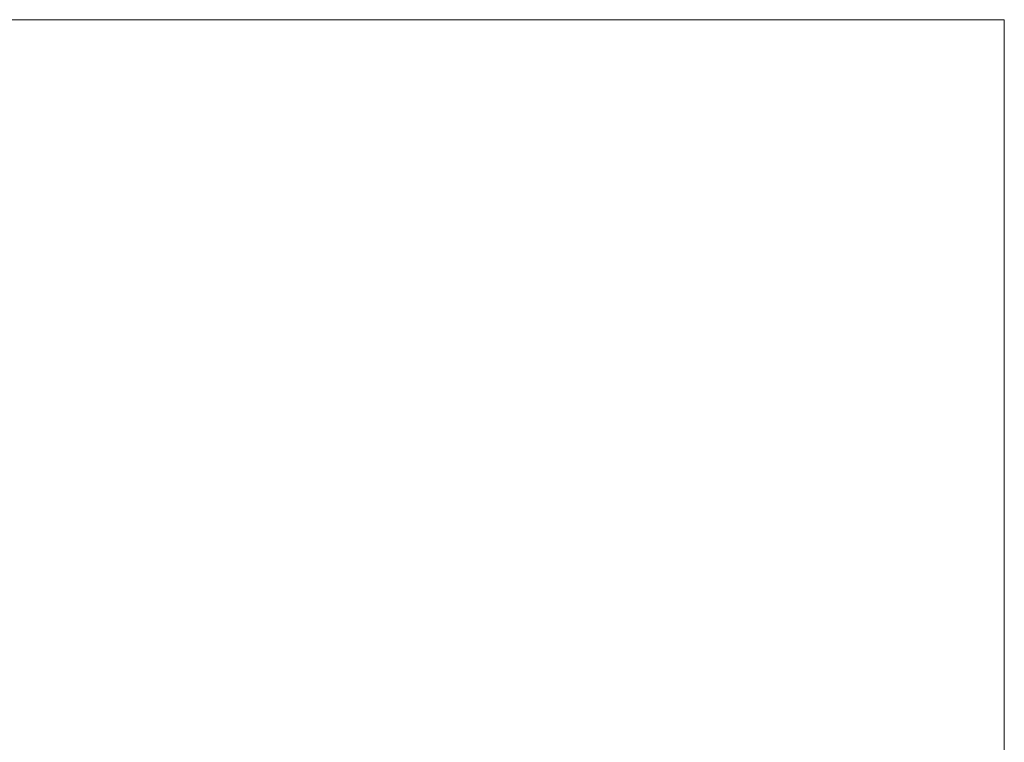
# Model space of a CAD drawing. Header units: millimetres. Extents: x 19459 to 41104, y 2709 to 43059.
# Tile 38 of 43: x 29566 to 29910, y 36123 to 36376. Entities that reach past the tile are written whole.
import ezdxf

# ---------------------------------------------------------------- set-up
doc = ezdxf.new("R2010")
doc.units = ezdxf.units.MM
doc.layers.add('I-FURN-____-OTLN', color=30, linetype='Continuous', lineweight=20)

# ---------------------------------------------------------------- blocks, each defined once
blk = doc.blocks.new('Прямая форма - 83 new-608937-В_Этаж 01_Вентиляция')
at = {"layer": 'I-FURN-____-OTLN', "color": 9}
for p, q in [((-3200, -10), (-3200, -600)), ((-3200, -600), (-2581.14, -600))]:
    blk.add_line(p, q, dxfattribs=at)
blk = doc.blocks.new('Прямая форма - FU - 053-608938-В_Этаж 01_Вентиляция')
blk.add_blockref('Прямая форма - 83 new-608937-В_Этаж 01_Вентиляция', (0, 0))
blk = doc.blocks.new('83 new_ifc_RVT-1-В_Этаж 01_Вентиляция')
at = {"layer": 'I-FURN-____-OTLN', "color": 9, "lineweight": 20, "rotation": 180}
blk.add_blockref('Прямая форма - FU - 053-608938-В_Этаж 01_Вентиляция', (26710.28, 35775.83), dxfattribs=at)

msp = doc.modelspace()

# ---------------------------------------------------------------- block references
at = {"lineweight": 9}
msp.add_blockref('83 new_ifc_RVT-1-В_Этаж 01_Вентиляция', (0, 0), dxfattribs=at)

doc.saveas('drawing.dxf')
